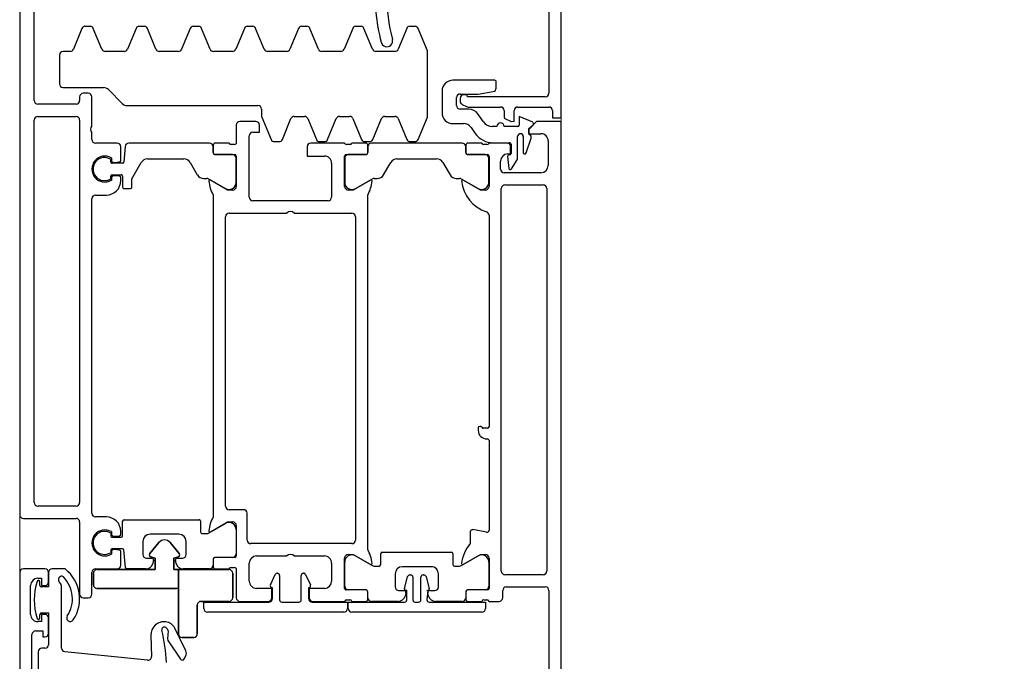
# Model space of a CAD drawing. Header units: millimetres. Extents: x -2286 to 43533, y -13832 to 14981.
# Tile 22 of 77: x 10125 to 10261, y -4836 to -4747. Entities that reach past the tile are written whole.
import ezdxf

# ---------------------------------------------------------------- set-up
doc = ezdxf.new("R2010")
doc.units = ezdxf.units.MM
doc.linetypes.add('Dash', pattern=[6, 3, -3])
for name, color, linetype, lineweight in [('A-DETL-GENF', 92, 'Continuous', 18), ('A-DOOR', 31, 'Continuous', 25), ('A-DOOR-HDLN', 31, 'Continuous', 25)]:
    doc.layers.add(name, color=color, linetype=linetype, lineweight=lineweight)

# ---------------------------------------------------------------- blocks, each defined once
blk = doc.blocks.new('Schueco_FWS_ADS-75-SimplySmart_inw_Family-02 - FWS SI insert unit 90-1646352-4_piętro II PT - projektowany')
at = {"layer": 'A-DETL-GENF'}
for p, q in [((747, 9), (-747, 9)), ((-756, -66), (756, -66))]:
    blk.add_line(p, q, dxfattribs=at)
at = {"layer": 'A-DOOR'}
for p, q in [((-684.5, 9), (-746, 9)), ((-684, 5.5), (-684, 8.5)), ((-677, 8.5), (-677, 1.2)), ((-590.5, 9), (-676.5, 9)), ((-706, 7.3), (-693.1, 7.3)), ((-690.3, 7.5), (-686.3, 7.5)), ((-674.8, 7), (-621.8, 7)), ((-619.1, 7), (-599.1, 7)), ((-695.5, 6.45), (-704, 6.45)), ((-695, 5.5), (-695, 5.95)), ((-690.8, 6.2), (-690.3, 6.2)), ((-686.3, 6.2), (-685.8, 6.2)), ((-675.3, 1.2), (-675.3, 6.5)), ((-621.3, 6.5), (-621.3, 1.2)), ((-619.6, 1.2), (-619.6, 6.5)), ((-692.9, 5), (-690.8, 5)), ((-685.8, 5), (-684.5, 5)), ((-684, 2.7), (-684, 4.5)), ((-696.67, -8.69), (-695.47, 2.75)), ((-694.97, 3.2), (-686.57, 3.2)), ((-617.3, 3), (-617.3, -2.59)), ((-612.8, 3.5), (-616.8, 3.5)), ((-612.3, 2.03), (-612.3, 3)), ((-609.11, 0.38), (-611.99, 1.57)), ((-688, 0.2), (-688, -0.5)), ((-677.5, 0.7), (-687.5, 0.7)), ((-621.8, 0.7), (-674.8, 0.7)), ((-618.6, 0.7), (-619.1, 0.7)), ((-618.1, -0.5), (-618.1, 0.2)), ((-687.5, -1), (-684.5, -1)), ((-676.3, -1), (-632.7, -1)), ((-624.5, -1), (-623.6, -1)), ((-622.6, -1), (-618.6, -1)), ((-611.99, -2.37), (-609.11, -1.18)), ((-608.8, -0.02), (-608.8, -0.78)), ((-684, -1.5), (-684, -4.5)), ((-676.8, -3), (-676.8, -1.5)), ((-632.2, -1.5), (-632.2, -3)), ((-625, -4.5), (-625, -1.5)), ((-681.62, -3.7), (-681.96, -3.7)), ((-681.4, -3.6), (-681.76, -3.6)), ((-681.4, -4.82), (-681.33, -4.03)), ((-681.2, -5.22), (-681.2, -3.8)), ((-679.6, -3.8), (-679.6, -5.05)), ((-679.47, -4.03), (-679.4, -4.82)), ((-679.04, -3.6), (-679.4, -3.6)), ((-678.84, -3.7), (-679.17, -3.7)), ((-629.82, -3.7), (-630.16, -3.7)), ((-629.96, -3.6), (-629.6, -3.6)), ((-629.6, -4.82), (-629.53, -4.03)), ((-629.4, -3.8), (-629.4, -5.05)), ((-627.8, -5.22), (-627.8, -3.8)), ((-627.67, -4.03), (-627.6, -4.82)), ((-627.6, -3.6), (-627.24, -3.6)), ((-627.04, -3.7), (-627.37, -3.7)), ((-617.59, -3.29), (-619.51, -5.21)), ((-612.3, -5.47), (-612.3, -2.83)), ((-683.82, -5.63), (-681.38, -5.42)), ((-683.5, -5), (-681.59, -5)), ((-679.4, -5.25), (-677.4, -5.25)), ((-679.21, -5), (-678.8, -5)), ((-677.2, -5.45), (-677.2, -15.85)), ((-631.3, -5.45), (-631.3, -6.35)), ((-629.6, -5.25), (-631.1, -5.25)), ((-630.2, -5), (-629.79, -5)), ((-625.46, -5.61), (-627.62, -5.42)), ((-627.41, -5), (-625.5, -5)), ((-684, -8.46), (-684, -5.83)), ((-625, -17.29), (-625, -6.1)), ((-619.8, -5.91), (-619.8, -24)), ((-609.11, -7.12), (-611.99, -5.93)), ((-680.2, -8.05), (-682, -8.05)), ((-608.8, -7.52), (-608.8, -8.28)), ((-693.21, -9.17), (-696.16, -9.24)), ((-682.81, -9.54), (-683.26, -9.42)), ((-682.5, -8.55), (-682.5, -9.3)), ((-679.2, -13.05), (-679.2, -9.05)), ((-627.2, -8.69), (-627.2, -13.75)), ((-611.99, -9.87), (-609.11, -8.68)), ((-612.3, -12.97), (-612.3, -10.33)), ((-693.99, -11.57), (-696.51, -13.26)), ((-692.59, -11.54), (-693.69, -11.48)), ((-692.14, -11.23), (-692.25, -11.38)), ((-695.36, -14.02), (-692.22, -12.49)), ((-683.26, -12.68), (-682.81, -12.56)), ((-682.5, -12.8), (-682.5, -13.55)), ((-609.11, -14.62), (-611.99, -13.43)), ((-696.48, -13.77), (-696.06, -13.99)), ((-684, -17.29), (-684, -13.64)), ((-682, -14.05), (-680.2, -14.05)), ((-627.7, -14.62), (-629.4, -15.6)), ((-679.1, -16.25), (-679.1, -16.91)), ((-677.4, -16.05), (-678.9, -16.05)), ((-611.99, -17.37), (-609.11, -16.18)), ((-608.8, -15.02), (-608.8, -15.78)), ((-690, -35.9), (-690, -17)), ((-679.03, -17.16), (-677.69, -19.49)), ((-629.97, -17.16), (-631.31, -19.49)), ((-629.9, -16.47), (-629.9, -16.91)), ((-684, -18.1), (-684, -20)), ((-682.71, -17.8), (-683.7, -17.8)), ((-682.7, -17.79), (-683.5, -17.79)), ((-682.41, -20.8), (-682.41, -18.1)), ((-682.4, -20.49), (-682.4, -18.09)), ((-632.2, -17.8), (-676.8, -17.8)), ((-626.6, -20.49), (-626.6, -18.09)), ((-626.59, -18.1), (-626.59, -20.8)), ((-626.3, -17.79), (-625.5, -17.79)), ((-625.3, -17.8), (-626.29, -17.8)), ((-625, -20), (-625, -18.1)), ((-612.3, -20.47), (-612.3, -17.83)), ((-683.8, -20.28), (-683.8, -20.72)), ((-675.8, -22), (-675.8, -20)), ((-675.3, -19.5), (-635.2, -19.5)), ((-634.7, -20), (-634.7, -28)), ((-625.2, -20.72), (-625.2, -20.28)), ((-688.5, -21.5), (-688.5, -25.4)), ((-684, -21), (-688, -21)), ((-678, -21), (-682.21, -21)), ((-678.56, -20.99), (-681.9, -20.99)), ((-626.79, -21), (-631, -21)), ((-630.44, -20.99), (-627.1, -20.99)), ((-622.5, -21), (-625, -21)), ((-622, -23.7), (-622, -21.5)), ((-609.11, -22.12), (-611.99, -20.93)), ((-685.7, -22.8), (-683.2, -22.8)), ((-680.5, -37), (-680.5, -23)), ((-680, -22.5), (-676.3, -22.5)), ((-632.5, -22.8), (-624, -22.8)), ((-608.8, -22.52), (-608.8, -23.28)), ((-682.2, -23.8), (-682.2, -28)), ((-633, -33.7), (-633, -23.3)), ((-621.39, -24.54), (-624.49, -25.82)), ((-620.3, -24.5), (-621.2, -24.5)), ((-611.99, -24.87), (-609.11, -23.68)), ((-686.19, -25.74), (-684.77, -26.4)), ((-612.3, -27.97), (-612.3, -25.33)), ((-684.9, -27), (-688.3, -27)), ((-688.1, -26), (-686.6, -26)), ((-684.6, -26.67), (-684.6, -26.7)), ((-624.8, -26.28), (-624.8, -26.92)), ((-688.6, -27.3), (-688.6, -29.7)), ((-624.49, -27.38), (-621.61, -28.57)), ((-609.11, -29.62), (-611.99, -28.43)), ((-688.3, -30), (-684.9, -30)), ((-682.2, -29), (-682.2, -33.2)), ((-634.7, -29), (-634.7, -37)), ((-621.3, -29.03), (-621.3, -30.43)), ((-686.6, -31), (-688.1, -31)), ((-684.77, -30.6), (-686.19, -31.26)), ((-684.6, -30.3), (-684.6, -30.33)), ((-625, -36), (-625, -31.3)), ((-621.61, -30.89), (-624.49, -32.09)), ((-611.99, -32.37), (-609.11, -31.18)), ((-608.8, -30.02), (-608.8, -30.78)), ((-688.5, -31.6), (-688.5, -36)), ((-624.8, -32.55), (-624.8, -33.18)), ((-624.49, -33.64), (-621.61, -34.84)), ((-612.3, -35.47), (-612.3, -32.83)), ((-683.2, -34.2), (-685.7, -34.2)), ((-627.8, -34.2), (-632.5, -34.2)), ((-621.3, -35.3), (-621.3, -36.7)), ((-688.3, -36.28), (-688.3, -36.72)), ((-686.91, -38.9), (-686.91, -36.2)), ((-686.9, -38.91), (-686.9, -36.51)), ((-686.71, -36), (-682.5, -36)), ((-686.4, -36.01), (-683.06, -36.01)), ((-631, -36), (-626.79, -36)), ((-627.1, -36.01), (-630.44, -36.01)), ((-626.6, -38.91), (-626.6, -36.51)), ((-626.59, -36.2), (-626.59, -38.9)), ((-625.2, -36.72), (-625.2, -36.28)), ((-609.11, -37.12), (-611.99, -35.93)), ((-690, -55.01), (-690, -37.01)), ((-688.5, -37), (-688.5, -38.9)), ((-682.19, -37.51), (-683.53, -39.84)), ((-635.2, -37.5), (-680, -37.5)), ((-631.31, -37.51), (-629.97, -39.84)), ((-625, -38.9), (-625, -37)), ((-621.61, -37.16), (-624.49, -38.36)), ((-608.8, -37.52), (-608.8, -38.28)), ((-688.2, -39.2), (-687.21, -39.2)), ((-688, -39.21), (-687.2, -39.21)), ((-681.3, -39.2), (-632.2, -39.2)), ((-625.5, -39.21), (-626.3, -39.21)), ((-626.29, -39.2), (-625.3, -39.2)), ((-624.8, -38.82), (-624.8, -39.45)), ((-611.99, -39.87), (-609.11, -38.68)), ((-688.5, -43.41), (-688.5, -39.71)), ((-683.6, -40.09), (-683.6, -40.8)), ((-629.9, -40.09), (-629.9, -40.53)), ((-625, -52.29), (-625, -39.71)), ((-624.49, -39.91), (-621.61, -41.11)), ((-612.3, -42.97), (-612.3, -40.33)), ((-683.4, -41), (-681.9, -41)), ((-681.7, -41.2), (-681.7, -50.8)), ((-629.4, -41.4), (-627.7, -42.38)), ((-621.3, -41.57), (-621.3, -42.97)), ((-687, -43.5), (-687, -44.25)), ((-684.7, -43), (-686.5, -43)), ((-627.2, -43.25), (-627.2, -48.75)), ((-621.61, -43.43), (-624.49, -44.62)), ((-609.11, -44.62), (-611.99, -43.43)), ((-687.31, -44.49), (-687.76, -44.37)), ((-686.74, -44.29), (-685.07, -44.73)), ((-683.7, -48), (-683.7, -44)), ((-688.6, -45.76), (-688.6, -46.26)), ((-685.14, -45.46), (-688.3, -45.46)), ((-684.84, -45.02), (-684.84, -45.16)), ((-624.8, -45.08), (-624.8, -45.72)), ((-624.49, -46.18), (-621.39, -47.46)), ((-612.21, -47.46), (-609.11, -46.18)), ((-608.8, -45.02), (-608.8, -45.78)), ((-688.3, -46.56), (-685.14, -46.56)), ((-687.76, -47.63), (-687.31, -47.51)), ((-685.07, -47.28), (-686.74, -47.73)), ((-684.84, -46.86), (-684.84, -46.99)), ((-621.2, -47.5), (-612.4, -47.5)), ((-688.5, -52.29), (-688.5, -48.59)), ((-687, -47.75), (-687, -48.5)), ((-686.5, -49), (-684.7, -49)), ((-627.7, -49.62), (-629.4, -50.6)), ((-617.8, -49.5), (-620.8, -49.5)), ((-683.6, -51.2), (-683.6, -51.91)), ((-681.9, -51), (-683.4, -51)), ((-629.9, -51.47), (-629.9, -51.91)), ((-622.3, -51), (-622.3, -52.49)), ((-619.8, -51.5), (-618.7, -51.5)), ((-616.3, -56.8), (-616.3, -51)), ((-688.5, -53.1), (-688.5, -55)), ((-687.21, -52.8), (-688.2, -52.8)), ((-687.2, -52.79), (-688, -52.79)), ((-686.91, -55.8), (-686.91, -53.1)), ((-686.9, -55.49), (-686.9, -53.09)), ((-683.53, -52.16), (-682.19, -54.49)), ((-629.97, -52.16), (-631.31, -54.49)), ((-626.6, -55.49), (-626.6, -53.09)), ((-626.59, -53.1), (-626.59, -55.8)), ((-626.3, -52.79), (-625.5, -52.79)), ((-625.3, -52.8), (-626.29, -52.8)), ((-625, -55), (-625, -53.1)), ((-620.3, -53.22), (-620.3, -52)), ((-620, -53.12), (-620, -57.6)), ((-619.63, -52.27), (-619.95, -52.89)), ((-618.8, -52), (-619.18, -52)), ((-618.3, -52.8), (-618.3, -52.5)), ((-678.86, -53.4), (-680.5, -53.4)), ((-678.93, -55.64), (-678.56, -53.76)), ((-664.45, -54.5), (-664.8, -54.5)), ((-622.83, -53.52), (-623.67, -54.1)), ((-622.06, -55.23), (-620.94, -54.45)), ((-688.3, -55.28), (-688.3, -55.72)), ((-666, -55.7), (-666, -55.8)), ((-625.2, -55.72), (-625.2, -55.28)), ((-688.5, -56), (-688.5, -57.4)), ((-682.5, -56), (-686.71, -56)), ((-683.06, -55.99), (-686.4, -55.99)), ((-666.2, -56), (-678.64, -56)), ((-635, -56), (-664.3, -56)), ((-626.79, -56), (-631, -56)), ((-630.44, -55.99), (-627.1, -55.99)), ((-625, -58.5), (-625, -56)), ((-624.95, -56.56), (-624.95, -58.85)), ((-622.7, -57.1), (-622.7, -56.46)), ((-617.37, -57), (-616.5, -57)), ((-688, -57.9), (-687, -57.9)), ((-686.5, -58.4), (-686.5, -63.8)), ((-684.8, -63.5), (-684.8, -58.2)), ((-684.3, -57.7), (-631.3, -57.7)), ((-630.8, -58.2), (-630.8, -63.5)), ((-629.1, -63.2), (-629.1, -58.1)), ((-628.6, -57.6), (-627.5, -57.6)), ((-626.84, -58.58), (-628.5, -58.74)), ((-622.7, -60), (-622.7, -58.1)), ((-620.5, -58.1), (-621.42, -58.1)), ((-628.58, -59.11), (-627.32, -59.88)), ((-627.06, -59.95), (-624.1, -59.95)), ((-626.62, -58.85), (-626.62, -58.78)), ((-625.15, -59.05), (-626.42, -59.05)), ((-620, -60), (-620, -64.3)), ((-626.36, -61.14), (-624.33, -61.84)), ((-624.1, -60.75), (-626.3, -60.75)), ((-631.3, -64), (-684.3, -64)), ((-687, -64.3), (-699.9, -64.3)), ((-624.7, -64.2), (-628.1, -64.2)), ((-595, -64.3), (-618.1, -64.3))]:
    blk.add_line(p, q, dxfattribs=at)
at = {"layer": 'A-DOOR', "flags": 128}
for points in [[(-690.1, 6), (-690.1, 5), (-694.5, 5)], [(-692.6, 6.8), (-692.6, 5.8), (-693.4, 5.8), (-693.4, 5.5)], [(-690.3, 5.5), (-690.3, 6), (-691.3, 6), (-691.3, 6.5)], [(-684.5, 5), (-686.5, 5), (-686.5, 6)], [(-685.3, 6.5), (-685.3, 6), (-686.3, 6), (-686.3, 5.5)], [(-631.1, -6.55), (-629.95, -6.55), (-627.7, -7.82)], [(-689.5, -16.5), (-688.6, -16.5), (-688.6, -25.5)], [(-678.88, -17.41), (-677.5, -19.8), (-677.5, -20.5)], [(-631.5, -20.5), (-631.5, -19.8), (-630.12, -17.41)], [(-688, -25.9), (-686.7, -25.9), (-686.7, -23.8)], [(-623.5, -23.3), (-623.5, -24.2), (-622.5, -24.2)], [(-686.7, -33.2), (-686.7, -31.1), (-688, -31.1)], [(-625.5, -30.8), (-626.8, -30.8), (-626.8, -33.2)], [(-688.6, -31.5), (-688.6, -36.4), (-689.5, -36.4)], [(-689.5, -36.51), (-688.6, -36.51), (-688.6, -44.31)], [(-682, -36.5), (-682, -37.2), (-683.38, -39.59)], [(-630.12, -39.59), (-631.5, -37.2), (-631.5, -36.5)], [(-688.3, -44.61), (-687, -44.61), (-686.99, -44.44), (-687, -44.61)], [(-688.6, -47.71), (-688.6, -55.51), (-689.5, -55.51)], [(-687, -47.41), (-686.99, -47.57), (-687, -47.51), (-688.3, -47.41)], [(-620.5, -64.8), (-621.5, -64.8), (-621.5, -66), (-592, -66), (-592, -46.5)], [(-683.38, -52.41), (-682, -54.8), (-682, -55.5)], [(-631.5, -55.5), (-631.5, -54.8), (-630.12, -52.41)], [(-618.6, -63.8), (-618.6, -53), (-618.5, -53)], [(-618.2, -52), (-618.2, -54.5), (-617.87, -56.58)], [(-664.5, -55.8), (-664.5, -55.18), (-664.31, -54.91), (-664.25, -54.7)], [(-626.5, -58.6), (-626.5, -59), (-625.5, -59)], [(-621.6, -58.21), (-621.98, -58.96), (-622, -59.5), (-620.5, -59.5)], [(-622.12, -62.06), (-621.3, -60.2), (-622.5, -60.2)], [(-708.5, -66), (-622, -66), (-622, -62.6), (-623.1, -61.5), (-623.7, -61.5), (-623.7, -63.2)], [(-623.65, -61.5), (-623, -61.5), (-622.46, -62.12)]]:
    blk.add_lwpolyline(points, dxfattribs=at)
for points in [[(-684.6, -1.2), (-686.2, -1.2)], [(-686.7, -1.7), (-686.7, -12.7)], [(-682.34, -9.16), (-682.5, -9.75), (-684.1, -9.75), (-684.1, -1.7), (-684.1, -9.75), (-682.5, -9.75)], [(-680.34, -10.28), (-681.86, -9.01)], [(-681.86, -13.09), (-680.34, -11.82)], [(-693.5, -15.1), (-693.5, -13.5)], [(-693, -13), (-684.1, -13), (-684.1, -20), (-684.1, -13)], [(-686.8, -13), (-684.1, -13), (-684.1, -12.35), (-682.5, -12.35), (-682.34, -12.94), (-682.5, -12.35), (-684.1, -12.35), (-684.1, -13)], [(-689, -15.6), (-693, -15.6)], [(-688.5, -20), (-688.5, -16.1)], [(-684.6, -20.5), (-688, -20.5)]]:
    blk.add_lwpolyline(points, close=True, dxfattribs=at)
at = {"layer": 'A-DOOR'}
for centre, radius, start, end in [((-684.5, 8.5), 0.5, 360, 90), ((-676.5, 8.5), 0.5, 90, 180), ((-693.1, 6.8), 0.5, 360, 90), ((-690.3, 6.5), 1, 90, 180), ((-688.3, -1.21), 8.21, 71.8194, 108.1806), ((-686.3, 6.5), 1, 360, 90), ((-674.8, 6.5), 0.5, 90, 180), ((-621.8, 6.5), 0.5, 360, 90), ((-619.1, 6.5), 0.5, 90, 180), ((-695.5, 5.95), 0.5, 360, 90), ((-694.5, 5.5), 0.5, 180, 270), ((-692.9, 5.5), 0.5, 180, 270), ((-690.8, 6.4), 0.2, 108.1806, 270), ((-690.8, 5.5), 0.5, 270, 360), ((-690.3, 6), 0.2, 0, 90), ((-686.3, 6), 0.2, 90, 180), ((-685.8, 5.5), 0.5, 180, 270), ((-685.8, 6.4), 0.2, 270, 71.8194), ((-684.5, 5.5), 0.5, 270, 360), ((-684.5, 4.5), 0.5, 0, 90), ((-694.97, 2.7), 0.5, 90, 174), ((-688.15, 6), 4.3, 236.44, 314.9859), ((-686.57, 4.2), 1, 270, 315.573), ((-685.5, 3.15), 0.5, 18.0358, 135.573), ((-685.35, 3.2), 0.341, 314.9859, 18.0358), ((-616.8, 3), 0.5, 90, 180), ((-612.8, 3), 0.5, 0, 90), ((-690.8, 2), 0.5, 56.44, 236.44), ((-688.15, 6), 5.3, 236.44, 321.4946), ((-611.8, 2.03), 0.5, 180, 247.5), ((-687.5, 0.2), 0.5, 90, 180), ((-677.5, 1.2), 0.5, 270, 360), ((-674.8, 1.2), 0.5, 180, 270), ((-621.8, 1.2), 0.5, 270, 0), ((-619.1, 1.2), 0.5, 180, 270), ((-618.6, 0.2), 0.5, 360, 90), ((-609.3, -0.08), 0.5, 7.1452, 67.5), ((-687.5, -0.5), 0.5, 180, 270), ((-686.2, -1.7), 0.5, 90, 180), ((-686.2, -1.7), 0.5, 90, 180), ((-684.6, -1.7), 0.5, 360, 90), ((-684.6, -1.7), 0.5, 360, 90), ((-684.5, -1.5), 0.5, 0, 90), ((-680.4, -2.8), 1.8, 330, 210), ((-680.4, -2.75), 1.6, 327.9154, 212.0846), ((-676.3, -1.5), 0.5, 90, 180), ((-632.7, -1.5), 0.5, 0, 90), ((-628.6, -2.8), 1.8, 330, 210), ((-628.6, -2.75), 1.6, 327.91, 212.09), ((-624.5, -1.5), 0.5, 90, 180), ((-623.1, -1.53), 0.725, 46.3972, 133.6028), ((-618.6, -0.5), 0.5, 270, 0), ((-609.3, -0.72), 0.5, 292.5, 352.8548), ((-618.3, -2.59), 1, 315, 360), ((-611.8, -2.83), 0.5, 112.5, 180), ((-681.62, -4), 0.3, 355, 90), ((-681.4, -3.8), 0.2, 360, 90), ((-679.4, -3.8), 0.2, 90, 180), ((-679.17, -4), 0.3, 90, 185), ((-678.8, -3), 2, 270, 360), ((-630.2, -3), 2, 180, 270), ((-629.82, -4), 0.3, 355, 90), ((-629.6, -3.8), 0.2, 360, 90), ((-627.6, -3.8), 0.2, 90, 180), ((-627.37, -4), 0.3, 90, 185), ((-683.5, -4.5), 0.5, 180, 270), ((-681.59, -4.8), 0.2, 270, 355), ((-681.4, -5.22), 0.2, 275, 0), ((-679.4, -5.05), 0.2, 180, 270), ((-679.21, -4.8), 0.2, 185, 270), ((-677.4, -5.45), 0.2, 0, 90), ((-631.1, -5.45), 0.2, 90, 180), ((-629.79, -4.8), 0.2, 270, 355), ((-629.6, -5.05), 0.2, 270, 0), ((-627.6, -5.22), 0.2, 180, 265), ((-627.41, -4.8), 0.2, 185, 270), ((-625.5, -4.5), 0.5, 270, 360), ((-618.8, -5.91), 1, 135, 180), ((-683.8, -5.83), 0.2, 95, 180), ((-631.1, -6.35), 0.2, 180, 270), ((-629.95, -6.75), 0.2, 60, 90), ((-625.5, -6.1), 0.5, 360, 85), ((-611.8, -5.47), 0.5, 180, 247.5), ((-682, -8.55), 0.5, 90, 180), ((-680.2, -9.05), 1, 360, 90), ((-628.2, -8.69), 1, 360, 60), ((-609.3, -7.58), 0.5, 7.1452, 67.5), ((-696.17, -8.74), 0.5, 174, 271.3918), ((-693.17, -11.02), 1.85, 352.9334, 91.3918), ((-683, -8.46), 1, 180, 255), ((-682.75, -9.3), 0.25, 255, 0), ((-682.05, -9.24), 0.3, 50, 165), ((-682.05, -9.24), 0.3, 50, 165), ((-609.3, -8.22), 0.5, 292.5, 352.8548), ((-698.35, 13.62), 25, 273.2163, 283.531), ((-692.42, -11.02), 0.35, 323, 103.531), ((-680.98, -11.05), 1, 310, 50), ((-680.98, -11.05), 1, 310, 50), ((-611.8, -10.33), 0.5, 112.5, 180), ((-693.72, -11.98), 0.5, 87, 124), ((-692.57, -11.14), 0.4, 267, 323), ((-692.92, -11.05), 1.6, 296, 352.9334), ((-696.34, -13.51), 0.3, 124, 242), ((-693, -13.5), 0.5, 90, 180), ((-693, -13.5), 0.5, 90, 180), ((-687.2, -12.7), 0.5, 323.1301, 0), ((-687.2, -12.7), 0.5, 323.1301, 0), ((-683, -13.64), 1, 105, 180), ((-682.75, -12.8), 0.25, 0, 105), ((-682, -13.55), 0.5, 180, 270), ((-682.05, -12.86), 0.3, 195, 310), ((-682.05, -12.86), 0.3, 195, 310), ((-680.2, -13.05), 1, 270, 360), ((-611.8, -12.97), 0.5, 180, 247.5), ((-695.69, -13.29), 0.8, 242, 294), ((-628.2, -13.75), 1, 300, 360), ((-609.3, -15.08), 0.5, 7.1452, 67.5), ((-693, -15.1), 0.5, 180, 270), ((-693, -15.1), 0.5, 180, 270), ((-689, -16.1), 0.5, 0, 90), ((-689, -16.1), 0.5, 0, 90), ((-678.9, -16.25), 0.2, 90, 180), ((-677.4, -15.85), 0.2, 270, 0), ((-628.9, -16.47), 1, 120, 180), ((-609.3, -15.72), 0.5, 292.5, 352.8548), ((-689.5, -17), 0.5, 90, 180), ((-683.5, -17.29), 0.5, 180, 270), ((-678.6, -16.91), 0.5, 180, 210), ((-678.76, -17.34), 0.138, 84.6714, 210), ((-679.21, -22.18), 5, 61.1395, 84.6714), ((-629.79, -22.18), 5, 95.3286, 118.8605), ((-630.24, -17.34), 0.138, 330, 95.3286), ((-630.4, -16.91), 0.5, 330, 0), ((-625.5, -17.29), 0.5, 270, 0), ((-611.8, -17.83), 0.5, 112.5, 180), ((-683.7, -18.1), 0.3, 90, 180), ((-682.71, -18.1), 0.3, 0, 90), ((-682.7, -18.09), 0.3, 0, 90), ((-626.3, -18.09), 0.3, 90, 180), ((-626.29, -18.1), 0.3, 90, 180), ((-625.3, -18.1), 0.3, 0, 90), ((-688, -20), 0.5, 180, 270), ((-688, -20), 0.5, 180, 270), ((-684.6, -20), 0.5, 270, 0), ((-684.6, -20), 0.5, 270, 360), ((-684.1, -20.28), 0.3, 0, 70.5288), ((-678.56, -19.99), 1, 270, 30), ((-675.3, -20), 0.5, 90, 180), ((-635.2, -20), 0.5, 0, 90), ((-630.44, -19.99), 1, 150, 270), ((-624.9, -20.28), 0.3, 109.4712, 180), ((-688, -21.5), 0.5, 90, 180), ((-684.1, -20.72), 0.3, 289.4712, 0), ((-682.21, -20.8), 0.2, 180, 270), ((-681.9, -20.49), 0.5, 180, 270), ((-678, -20.5), 0.5, 270, 0), ((-631, -20.5), 0.5, 180, 270), ((-627.1, -20.49), 0.5, 270, 0), ((-626.79, -20.8), 0.2, 270, 360), ((-624.9, -20.72), 0.3, 180, 250.5288), ((-622.5, -21.5), 0.5, 0, 90), ((-611.8, -20.47), 0.5, 180, 247.5), ((-685.7, -23.8), 1, 90, 180), ((-683.2, -23.8), 1, 360, 90), ((-680, -23), 0.5, 90, 180), ((-676.3, -22), 0.5, 270, 0), ((-632.5, -23.3), 0.5, 90, 180), ((-624, -23.3), 0.5, 0, 90), ((-609.3, -22.58), 0.5, 7.1452, 67.5), ((-622.5, -23.7), 0.5, 270, 360), ((-621.2, -25), 0.5, 90, 112.5), ((-620.3, -24), 0.5, 270, 0), ((-609.3, -23.22), 0.5, 292.5, 352.8548), ((-688.1, -25.5), 0.5, 180, 270), ((-688, -25.4), 0.5, 180, 270), ((-686.32, -26.01), 0.3, 65, 158.2882), ((-624.3, -26.28), 0.5, 112.5, 180), ((-611.8, -25.33), 0.5, 112.5, 180), ((-688.3, -27.3), 0.3, 90, 180), ((-684.9, -26.7), 0.3, 270, 0), ((-684.9, -26.67), 0.3, 0, 65), ((-624.3, -26.92), 0.5, 180, 247.5), ((-682.72, -28.5), 0.725, 316.3972, 43.6028), ((-635.22, -28.5), 0.725, 316.3972, 43.6028), ((-621.8, -29.03), 0.5, 0, 67.5), ((-611.8, -27.97), 0.5, 180, 247.5), ((-688.3, -29.7), 0.3, 180, 270), ((-684.9, -30.3), 0.3, 0, 90), ((-609.3, -30.08), 0.5, 7.1452, 67.5), ((-688.1, -31.5), 0.5, 90, 180), ((-688, -31.6), 0.5, 90, 180), ((-686.32, -30.99), 0.3, 201.7118, 295), ((-684.9, -30.33), 0.3, 295, 0), ((-625.5, -31.3), 0.5, 0, 90), ((-621.8, -30.43), 0.5, 292.5, 0), ((-609.3, -30.72), 0.5, 292.5, 352.8548), ((-624.3, -32.55), 0.5, 112.5, 180), ((-611.8, -32.83), 0.5, 112.5, 180), ((-685.7, -33.2), 1, 180, 270), ((-683.2, -33.2), 1, 270, 0), ((-632.5, -33.7), 0.5, 180, 270), ((-627.8, -33.2), 1, 270, 0), ((-624.3, -33.18), 0.5, 180, 247.5), ((-621.8, -35.3), 0.5, 0, 67.5), ((-689.5, -35.9), 0.5, 180, 270), ((-689.5, -37.01), 0.5, 90, 180), ((-688.6, -36.28), 0.3, 0, 70.5288), ((-688.6, -36.72), 0.3, 289.4712, 0), ((-686.71, -36.2), 0.2, 90, 180), ((-686.4, -36.51), 0.5, 90, 180), ((-683.06, -37.01), 1, 330, 90), ((-682.5, -36.5), 0.5, 0, 90), ((-631, -36.5), 0.5, 90, 180), ((-630.44, -37.01), 1, 90, 210), ((-627.1, -36.51), 0.5, 0, 90), ((-626.79, -36.2), 0.2, 0, 90), ((-624.9, -36.28), 0.3, 109.4712, 180), ((-624.9, -36.72), 0.3, 180, 250.5288), ((-621.8, -36.7), 0.5, 292.5, 0), ((-611.8, -35.47), 0.5, 180, 247.5), ((-680, -37), 0.5, 180, 270), ((-635.2, -37), 0.5, 270, 0), ((-609.3, -37.58), 0.5, 7.1452, 67.5), ((-688.2, -38.9), 0.3, 180, 270), ((-688, -39.71), 0.5, 90, 180), ((-687.21, -38.9), 0.3, 270, 0), ((-687.2, -38.91), 0.3, 270, 0), ((-683.71, -34.82), 5, 275.3286, 298.8605), ((-629.79, -34.82), 5, 241.1395, 264.6714), ((-626.3, -38.91), 0.3, 180, 270), ((-626.29, -38.9), 0.3, 180, 270), ((-625.5, -39.71), 0.5, 0, 90), ((-625.3, -38.9), 0.3, 270, 0), ((-624.3, -38.82), 0.5, 112.5, 180), ((-624.3, -39.45), 0.5, 180, 247.5), ((-609.3, -38.22), 0.5, 292.5, 352.8548), ((-683.1, -40.09), 0.5, 150, 180), ((-683.4, -40.8), 0.2, 180, 270), ((-683.26, -39.66), 0.138, 150, 275.3286), ((-630.24, -39.66), 0.138, 264.6714, 30), ((-630.4, -40.09), 0.5, 0, 30), ((-628.9, -40.53), 1, 180, 240), ((-611.8, -40.33), 0.5, 112.5, 180), ((-603.67, -70.09), 29.94, 87.8817, 104.2277), ((-681.9, -41.2), 0.2, 0, 90), ((-621.8, -41.57), 0.5, 0, 67.5), ((-610.85, -41.84), 0.8, 103.4704, 285.301), ((-603.68, -70.09), 28.34, 91.5223, 104.2144), ((-687.5, -43.41), 1, 180, 255), ((-686.5, -43.5), 0.5, 90, 180), ((-684.7, -44), 1, 0, 90), ((-628.2, -43.25), 1, 0, 60), ((-621.8, -42.97), 0.5, 292.5, 0), ((-611.8, -42.97), 0.5, 180, 247.5), ((-688.3, -44.31), 0.3, 180, 270), ((-687.25, -44.25), 0.25, 255, 0), ((-686.79, -44.48), 0.2, 75, 170), ((-685.14, -45.02), 0.3, 0, 75), ((-624.3, -45.08), 0.5, 112.5, 180), ((-609.3, -45.08), 0.5, 7.1452, 67.5), ((-688.3, -45.76), 0.3, 90, 180), ((-688.3, -46.26), 0.3, 180, 270), ((-685.14, -45.16), 0.3, 270, 0), ((-624.3, -45.72), 0.5, 180, 247.5), ((-609.3, -45.72), 0.5, 292.5, 352.8548), ((-688.3, -47.71), 0.3, 90, 180), ((-687.5, -48.59), 1, 105, 180), ((-687.25, -47.75), 0.25, 0, 105), ((-686.79, -47.53), 0.2, 190, 285), ((-685.14, -46.86), 0.3, 0, 90), ((-685.14, -46.99), 0.3, 285, 0), ((-621.2, -47), 0.5, 247.5, 270), ((-612.4, -47), 0.5, 270, 292.5), ((-686.5, -48.5), 0.5, 180, 270), ((-684.7, -48), 1, 270, 0), ((-628.2, -48.75), 1, 300, 0), ((-620.8, -51), 1.5, 90, 180), ((-617.8, -51), 1.5, 360, 90), ((-683.4, -51.2), 0.2, 90, 180), ((-681.9, -50.8), 0.2, 270, 0), ((-628.9, -51.47), 1, 120, 180), ((-619.8, -52), 0.5, 90, 180), ((-618.7, -52), 0.5, 0, 90), ((-688, -52.29), 0.5, 180, 270), ((-688.2, -53.1), 0.3, 90, 180), ((-687.21, -53.1), 0.3, 360, 90), ((-687.2, -53.09), 0.3, 0, 90), ((-683.1, -51.91), 0.5, 180, 210), ((-683.26, -52.34), 0.138, 83.8593, 210), ((-683.78, -57.17), 5, 48.9748, 83.8593), ((-629.76, -57.18), 5, 95.6226, 162.2516), ((-630.24, -52.34), 0.138, 330, 95.6226), ((-630.4, -51.91), 0.5, 330, 0), ((-626.3, -53.09), 0.3, 90, 180), ((-626.29, -53.1), 0.3, 90, 180), ((-625.5, -52.29), 0.5, 270, 0), ((-625.3, -53.1), 0.3, 0, 90), ((-623.55, -52.49), 1.25, 305, 360), ((-619.5, -53.12), 0.5, 153, 180), ((-619.18, -52.5), 0.5, 90, 153), ((-618.8, -52.5), 0.5, 0, 90), ((-618.5, -52.8), 0.2, 270, 0), ((-683.06, -54.99), 1, 270, 30), ((-678.86, -53.7), 0.3, 349, 90), ((-664.8, -55.7), 1.2, 90, 180), ((-664.45, -54.7), 0.2, 0, 90), ((-630.44, -54.99), 1, 150, 270), ((-621.95, -56.56), 3, 125, 180), ((-621.8, -53.22), 1.5, 305, 360), ((-689.5, -55.01), 0.5, 180, 270), ((-688.6, -55.28), 0.3, 360, 70.5288), ((-688.6, -55.72), 0.3, 289.4712, 0), ((-686.71, -55.8), 0.2, 180, 270), ((-686.4, -55.49), 0.5, 180, 270), ((-682.5, -55.5), 0.5, 270, 0), ((-678.64, -55.7), 0.3, 169, 270), ((-666.2, -55.8), 0.2, 270, 0), ((-664.3, -55.18), 0.2, 135, 180), ((-664.3, -55.8), 0.2, 180, 270), ((-664.45, -54.77), 0.2, 315, 0), ((-635, -55.5), 0.5, 270, 342.2516), ((-631, -55.5), 0.5, 180, 270), ((-627.1, -55.49), 0.5, 270, 360), ((-626.79, -55.8), 0.2, 270, 0), ((-624.9, -55.28), 0.3, 109.4712, 180), ((-624.9, -55.72), 0.3, 180, 250.5288), ((-621.2, -56.46), 1.5, 125, 180), ((-622.7, -57.6), 0.5, 270, 90), ((-617.37, -56.5), 0.5, 189.0903, 270), ((-616.5, -56.8), 0.2, 270, 0), ((-688, -57.4), 0.5, 180, 270), ((-687, -58.4), 0.5, 0, 90), ((-684.3, -58.2), 0.5, 90, 180), ((-631.3, -58.2), 0.5, 0, 90), ((-628.6, -58.1), 0.5, 90, 180), ((-627.5, -58.6), 1, 360, 90), ((-626.82, -58.78), 0.2, 0, 95.5), ((-625.5, -58.5), 0.5, 270, 0), ((-621.42, -58.3), 0.2, 90, 153), ((-620.5, -57.6), 0.5, 270, 0), ((-628.48, -58.94), 0.2, 95.5, 238.815), ((-627.06, -59.45), 0.5, 238.815, 270), ((-626.42, -58.85), 0.2, 180, 270), ((-625.15, -58.85), 0.2, 270, 0), ((-624.1, -60.35), 0.4, 270, 90), ((-622.5, -60), 0.2, 180, 270), ((-621.8, -59.05), 0.2, 153, 180), ((-620.5, -60), 0.5, 0, 90), ((-626.3, -60.95), 0.2, 90, 251.0954), ((-624.2, -61.46), 0.4, 251.0954, 336.1826), ((-623.65, -61.7), 0.2, 90, 156.1826), ((-622.31, -61.98), 0.2, 221.4237, 336.1613), ((-687, -63.8), 0.5, 270, 0), ((-684.3, -63.5), 0.5, 180, 270), ((-631.3, -63.5), 0.5, 270, 0), ((-628.1, -63.2), 1, 180, 270), ((-624.7, -63.2), 1, 270, 0), ((-618.1, -63.8), 0.5, 180, 270), ((-620.5, -64.3), 0.5, 270, 0)]:
    blk.add_arc(centre, radius, start, end, dxfattribs=at)
at = {"layer": 'A-DOOR-HDLN', "linetype": 'Dash', "lineweight": 18}
blk.add_arc((-724, -76), 939.5, 270, 0, dxfattribs=at)

msp = doc.modelspace()

# ---------------------------------------------------------------- block references
at = {"layer": 'A-DOOR', "rotation": 90.0000000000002}
msp.add_blockref('Schueco_FWS_ADS-75-SimplySmart_inw_Family-02 - FWS SI insert unit 90-1646352-4_piętro II PT - projektowany', (10133.76, -4138.76), dxfattribs=at)

doc.saveas('drawing.dxf')
